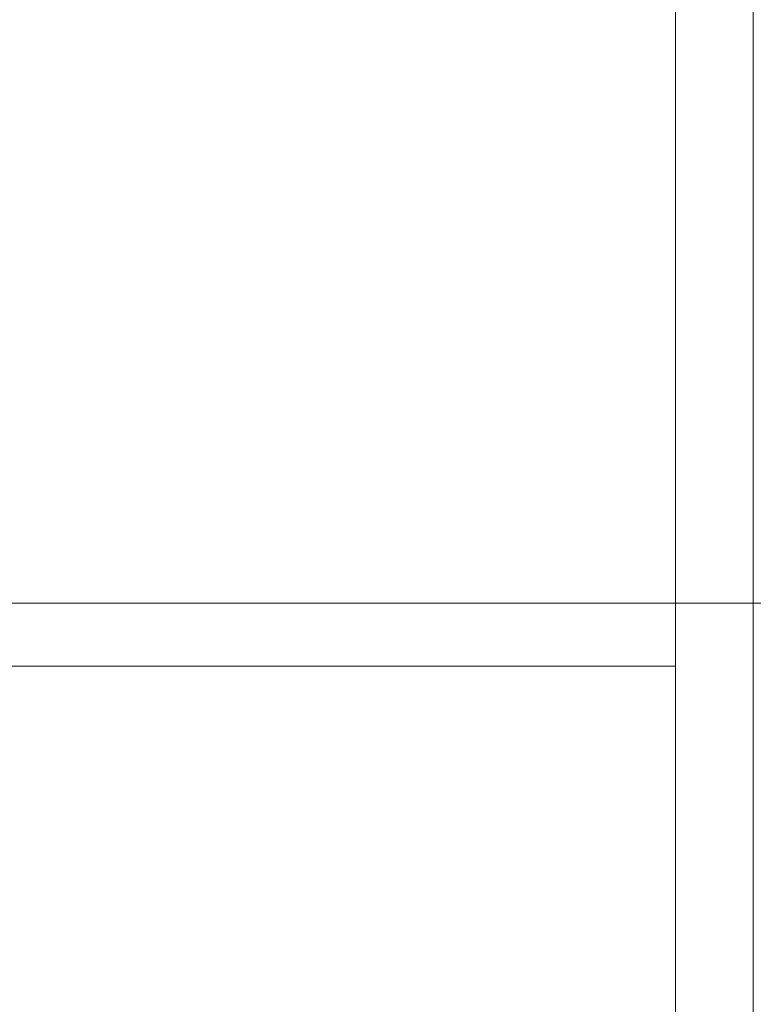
# Model space of a CAD drawing. Header units: inches. Extents: x 1 to 109, y 1 to 85.
# Tile 131 of 256: x 87.3392 to 87.3683, y 15.6328 to 15.6718. Entities that reach past the tile are written whole.
import ezdxf

# ---------------------------------------------------------------- set-up
doc = ezdxf.new("R2010")
doc.units = ezdxf.units.IN
doc.header["$MEASUREMENT"] = 0

msp = doc.modelspace()

# ---------------------------------------------------------------- linework, layer by layer
at = {"color": 7, "linetype": 'Continuous', "lineweight": 15, "ltscale": 5}
for p, q in [((87.368309, 21.519105), (87.368309, 15.477438)), ((87.365221, 14.831605), (87.365221, 17.831605)), ((87.368309, 15.729938), (87.368309, 15.600084)), ((87.368309, 15.729938), (87.368309, 15.600084)), ((87.365221, 15.683688), (87.365221, 15.646273)), ((87.416888, 15.648688), (87.279388, 15.648688)), ((87.312721, 15.646188), (87.365221, 15.646188))]:
    msp.add_line(p, q, dxfattribs=at)

doc.saveas('drawing.dxf')
